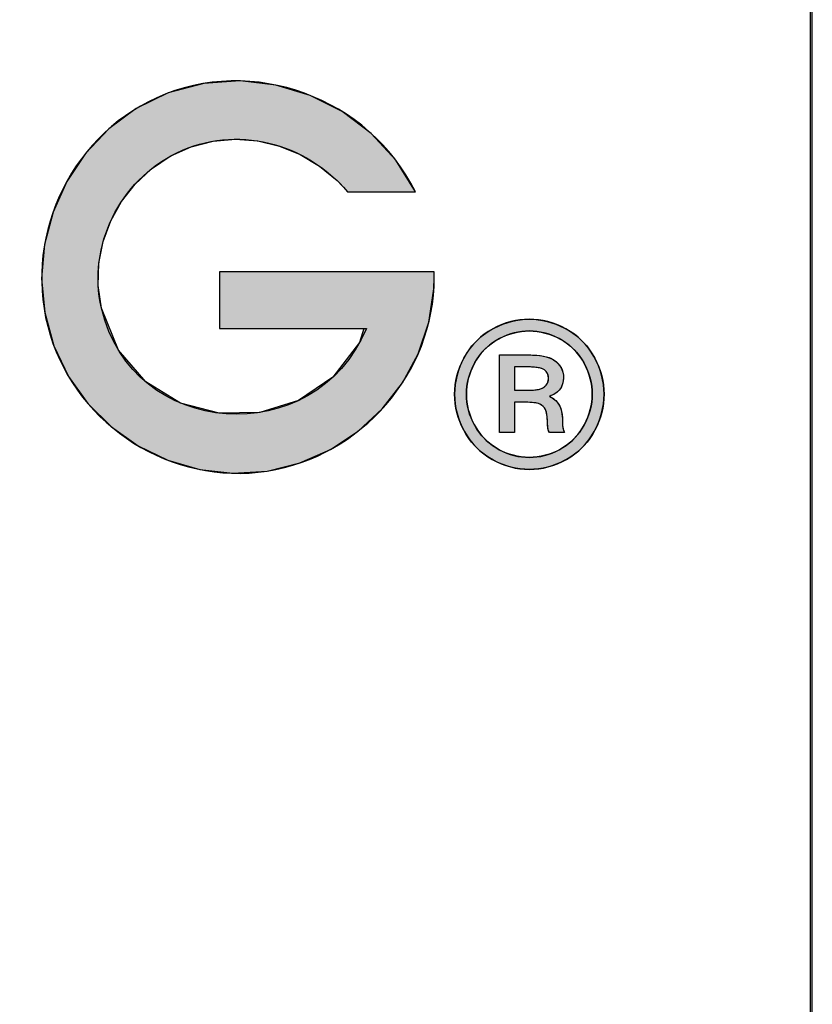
# Model space of a CAD drawing. Header units: inches. Extents: x 0 to 100, y 0 to 75.
# Tile 9 of 14: x 97.42 to 99.94, y 2.83 to 5.95. Entities that reach past the tile are written whole.
import ezdxf
from ezdxf import colors
from ezdxf.entities.mleader import LeaderData, LeaderLine
from ezdxf.math import Vec2, Vec3

# ---------------------------------------------------------------- set-up
doc = ezdxf.new("R2010")
doc.units = ezdxf.units.IN
doc.header["$MEASUREMENT"] = 0
doc.layers.add('Default', color=7, linetype='Continuous')
doc.layers.add('Layer_1', color=7, linetype='Continuous')

# ---------------------------------------------------------------- blocks, each defined once
blk = doc.blocks.new('_DOT')
at = {"color": 0}
blk.add_line((0, 0), (-1, 0), dxfattribs=at)
at = {"color": 0, "const_width": 0.333}
blk.add_lwpolyline([(-0.1665, 0, 1), (0.1665, 0, 1)], format="xyb", close=True, dxfattribs=at)
blk = doc.blocks.new('block_2')
at = {"layer": 'Default', "linetype": 'Continuous'}
blk.add_hatch(color=7, dxfattribs=at).paths.add_polyline_path([(1.056640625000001, 0.1190999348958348), (1.056640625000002, 0.1178501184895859), (1.056640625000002, 0.1145353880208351), (1.056640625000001, 0.1098078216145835), (1.056640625, 0.1043194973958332), (1.056640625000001, 0.0987224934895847), (1.056640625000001, 0.0936688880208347), (1.056640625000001, 0.0898107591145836), (1.056640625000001, 0.0878001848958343), (1.05812743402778, 0.0876532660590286), (1.065147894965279, 0.0876532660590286), (1.076408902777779, 0.0876532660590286), (1.090214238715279, 0.0876532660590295), (1.10486768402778, 0.0876532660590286), (1.118673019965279, 0.0876532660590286), (1.12993402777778, 0.0876532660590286), (1.136954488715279, 0.0876532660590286), (1.134680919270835, 0.0797674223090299), (1.119760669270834, 0.0604260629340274), (1.100666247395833, 0.0474846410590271), (1.079049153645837, 0.0408476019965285), (1.056560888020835, 0.0404193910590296), (1.034852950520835, 0.0461044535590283), (1.015576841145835, 0.0578072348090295), (1.000384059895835, 0.0754321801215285), (0.9909261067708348, 0.0988837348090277), (0.9891624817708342, 0.1114258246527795), (0.9895272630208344, 0.1238606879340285), (0.991890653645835, 0.1359598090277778), (0.9961228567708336, 0.147494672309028), (1.002094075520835, 0.1582367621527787), (1.009674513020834, 0.1679575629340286), (1.018734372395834, 0.1764285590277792), (1.029143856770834, 0.1834212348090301), (1.04088982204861, 0.1887377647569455), (1.05317654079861, 0.1919200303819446), (1.065609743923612, 0.1929747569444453), (1.077964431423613, 0.1920035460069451), (1.090015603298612, 0.1891079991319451), (1.101538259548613, 0.1843897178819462), (1.112307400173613, 0.1779503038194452), (1.122098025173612, 0.1698913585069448), (1.128146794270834, 0.1636691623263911), (1.130561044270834, 0.1636691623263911), (1.135193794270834, 0.1636691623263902), (1.141262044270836, 0.1636691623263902), (1.147982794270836, 0.1636691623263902), (1.154573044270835, 0.1636691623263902), (1.160249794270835, 0.1636691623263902), (1.164230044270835, 0.1636691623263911), (1.165730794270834, 0.1636691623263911), (1.154846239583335, 0.181251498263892), (1.141107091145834, 0.1961930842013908), (1.125038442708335, 0.2082848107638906), (1.107165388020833, 0.21731756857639), (1.088013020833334, 0.223082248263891), (1.068106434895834, 0.2253697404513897), (1.047970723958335, 0.2239709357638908), (1.028130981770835, 0.2186767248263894), (1.010259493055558, 0.2099786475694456), (0.9949627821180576, 0.1986641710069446), (0.9820243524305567, 0.1850080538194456), (0.9716329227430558, 0.1694366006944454), (0.9639772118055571, 0.1523761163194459), (0.9592459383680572, 0.1342529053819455), (0.9576278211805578, 0.115493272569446), (0.9593115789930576, 0.096523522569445), (0.9644251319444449, 0.0779277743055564), (0.9725727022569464, 0.0609363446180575), (0.9833690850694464, 0.0458355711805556), (0.9964454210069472, 0.0328621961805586), (1.011432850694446, 0.0222529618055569), (1.027962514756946, 0.0142446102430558), (1.045665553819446, 0.0090738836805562), (1.064173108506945, 0.0069775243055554), (1.083116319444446, 0.0081922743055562), (1.101434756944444, 0.0127238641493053), (1.118436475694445, 0.0202328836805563), (1.133821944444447, 0.0303944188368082), (1.147291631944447, 0.0428835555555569), (1.158546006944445, 0.0573753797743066), (1.167285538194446, 0.0735449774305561), (1.173210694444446, 0.0910674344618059), (1.176021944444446, 0.1096178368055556), (1.176215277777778, 0.1160304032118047), (1.17621527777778, 0.1162987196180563), (1.17621527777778, 0.1167291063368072), (1.176215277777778, 0.117256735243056), (1.176215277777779, 0.1178167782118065), (1.176215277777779, 0.1183444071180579), (1.176215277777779, 0.1187747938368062), (1.176215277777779, 0.1190431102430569), (1.175656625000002, 0.1190999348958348), (1.168011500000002, 0.1190999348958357), (1.153341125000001, 0.1190999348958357), (1.134125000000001, 0.1190999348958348), (1.112842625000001, 0.1190999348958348), (1.091973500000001, 0.1190999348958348), (1.073997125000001, 0.1190999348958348), (1.061393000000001, 0.1190999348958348)])
at = {"layer": 'Default', "color": 7, "linetype": 'Continuous'}
blk.add_lwpolyline([(1.056640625, 0.1190999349), (1.056640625, 0.1178501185), (1.056640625, 0.114535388), (1.056640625, 0.1098078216), (1.056640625, 0.1043194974), (1.056640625, 0.0987224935), (1.056640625, 0.093668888), (1.056640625, 0.0898107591), (1.056640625, 0.08780018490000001), (1.058127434, 0.08765326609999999), (1.065147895, 0.08765326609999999), (1.0764089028, 0.08765326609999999), (1.0902142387, 0.08765326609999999), (1.104867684, 0.08765326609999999), (1.11867302, 0.08765326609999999), (1.1299340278, 0.08765326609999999), (1.1369544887, 0.08765326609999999), (1.1346809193, 0.0797674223), (1.1197606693, 0.0604260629), (1.1006662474, 0.0474846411), (1.0790491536, 0.040847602), (1.056560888, 0.0404193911), (1.0348529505, 0.0461044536), (1.0155768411, 0.0578072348), (1.0003840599, 0.0754321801), (0.9909261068, 0.0988837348), (0.9891624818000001, 0.1114258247), (0.9895272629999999, 0.1238606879), (0.9918906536, 0.135959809), (0.9961228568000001, 0.1474946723), (1.0020940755, 0.1582367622), (1.009674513, 0.1679575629), (1.0187343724, 0.176428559), (1.0291438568, 0.1834212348), (1.040889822, 0.1887377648), (1.0531765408, 0.1919200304), (1.0656097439, 0.1929747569), (1.0779644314, 0.192003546), (1.0900156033, 0.1891079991), (1.1015382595, 0.1843897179), (1.1123074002, 0.1779503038), (1.1220980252, 0.1698913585), (1.1281467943, 0.1636691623), (1.1305610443, 0.1636691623), (1.1351937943, 0.1636691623), (1.1412620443, 0.1636691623), (1.1479827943, 0.1636691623), (1.1545730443, 0.1636691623), (1.1602497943, 0.1636691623), (1.1642300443, 0.1636691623), (1.1657307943, 0.1636691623), (1.1548462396, 0.1812514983), (1.1411070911, 0.1961930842), (1.1250384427, 0.2082848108), (1.107165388, 0.2173175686), (1.0880130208, 0.2230822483), (1.0681064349, 0.2253697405), (1.047970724, 0.2239709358), (1.0281309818, 0.2186767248), (1.0102594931, 0.2099786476), (0.9949627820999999, 0.198664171), (0.9820243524, 0.1850080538), (0.9716329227, 0.1694366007), (0.9639772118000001, 0.1523761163), (0.9592459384, 0.1342529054), (0.9576278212, 0.1154932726), (0.9593115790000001, 0.0965235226), (0.9644251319, 0.0779277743), (0.9725727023, 0.0609363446), (0.9833690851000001, 0.0458355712), (0.9964454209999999, 0.0328621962), (1.0114328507, 0.0222529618), (1.0279625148, 0.0142446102), (1.0456655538, 0.0090738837), (1.0641731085, 0.0069775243), (1.0831163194, 0.0081922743), (1.1014347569, 0.0127238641), (1.1184364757, 0.0202328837), (1.1338219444, 0.0303944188), (1.1472916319, 0.0428835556), (1.1585460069, 0.05737537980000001), (1.1672855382, 0.0735449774), (1.1732106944, 0.09106743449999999), (1.1760219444, 0.1096178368), (1.1762152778, 0.1160304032), (1.1762152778, 0.1162987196), (1.1762152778, 0.1167291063), (1.1762152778, 0.1172567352), (1.1762152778, 0.1178167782), (1.1762152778, 0.1183444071), (1.1762152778, 0.1187747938), (1.1762152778, 0.1190431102), (1.175656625, 0.1190999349), (1.1680115, 0.1190999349), (1.153341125, 0.1190999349), (1.134125, 0.1190999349), (1.112842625, 0.1190999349), (1.0919735, 0.1190999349), (1.073997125, 0.1190999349), (1.061393, 0.1190999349), (1.056640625, 0.1190999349)], close=True, dxfattribs=at)
for points, knots in [([(1.165730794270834, 0.1636691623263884), (1.139946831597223, 0.215983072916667), (1.075046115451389, 0.240152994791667), (1.021674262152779, 0.2160101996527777), (0.9721815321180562, 0.1936170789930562), (0.9463433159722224, 0.1358981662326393), (0.9623616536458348, 0.0839708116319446), (0.9781222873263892, 0.0328708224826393), (1.030232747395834, 0), (1.083116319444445, 0.0081922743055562), (1.135552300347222, 0.0163438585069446), (1.176215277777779, 0.0627170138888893), (1.176215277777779, 0.1159735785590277)], [0, 0, 0, 0, 0.25, 0.25, 0.25, 0.5, 0.5, 0.5, 0.75, 0.75, 0.75, 1, 1, 1, 1]), ([(1.138441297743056, 0.0876532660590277), (1.109971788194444, 0.0189208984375), (1.007703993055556, 0.025736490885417), (0.990926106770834, 0.0988837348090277), (0.982950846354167, 0.1336602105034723), (1.001112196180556, 0.1698404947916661), (1.032891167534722, 0.1853841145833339), (1.065782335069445, 0.2014634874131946), (1.104709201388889, 0.190958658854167), (1.127970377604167, 0.1636691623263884)], [0, 0, 0, 0, 0.3333333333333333, 0.3333333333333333, 0.3333333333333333, 0.6666666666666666, 0.6666666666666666, 0.6666666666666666, 1, 1, 1, 1])]:
    blk.add_open_spline(points, degree=3, knots=knots, dxfattribs=at)
for points in [[(1.127970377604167, 0.1636691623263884), (1.127970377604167, 0.1636691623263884), (1.165730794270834, 0.1636691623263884), (1.165730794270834, 0.1636691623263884)], [(1.056640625, 0.119099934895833), (1.056640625, 0.119099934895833), (1.056640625, 0.0876532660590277), (1.056640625, 0.0876532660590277)], [(1.176215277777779, 0.119099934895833), (1.176215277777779, 0.119099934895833), (1.056640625, 0.119099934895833), (1.056640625, 0.119099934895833)], [(1.176215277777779, 0.1159735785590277), (1.176215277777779, 0.1159735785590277), (1.176215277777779, 0.119099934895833), (1.176215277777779, 0.119099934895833)], [(1.056640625, 0.0876532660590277), (1.056640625, 0.0876532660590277), (1.138441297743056, 0.0876532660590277), (1.138441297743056, 0.0876532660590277)]]:
    blk.add_open_spline(points, degree=3, dxfattribs=at)
blk = doc.blocks.new('block_5')
at = {"layer": 'Layer_1', "linetype": 'Continuous'}
h = blk.add_hatch(color=7, dxfattribs=at)
h.paths.add_polyline_path([(0.0415445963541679, 0.0836181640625), (0.0390655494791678, 0.0835405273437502), (0.0365985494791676, 0.0833076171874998), (0.0341427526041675, 0.0829194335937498), (0.031697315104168, 0.0823759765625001), (0.0292613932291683, 0.0816772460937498), (0.0268341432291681, 0.080823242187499), (0.0244147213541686, 0.0798139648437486), (0.0220022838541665, 0.0786494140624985), (0.0196351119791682, 0.0773327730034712), (0.0173912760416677, 0.0758804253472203), (0.0152711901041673, 0.0742942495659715), (0.013275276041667, 0.0725741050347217), (0.0114039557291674, 0.0707198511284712), (0.0096576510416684, 0.0687313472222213), (0.008036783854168, 0.0666084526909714), (0.0065417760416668, 0.0643510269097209), (0.0051750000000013, 0.0619643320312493), (0.003962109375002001, 0.0595281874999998), (0.0029109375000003, 0.0570688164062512), (0.0020214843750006, 0.0545859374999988), (0.0012937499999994, 0.0520792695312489), (0.0007277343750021, 0.0495485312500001), (0.0003234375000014, 0.0469934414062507), (8.0859375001e-05, 0.0444137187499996), (9e-16, 0.04180908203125), (7.91250000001e-05, 0.0392332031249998), (0.0003165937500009, 0.0366813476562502), (0.0007125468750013, 0.0341535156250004), (0.0012671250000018, 0.0316497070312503), (0.0019804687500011, 0.0291699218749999), (0.0028527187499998, 0.0267141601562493), (0.0038840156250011, 0.0242824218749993), (0.0050745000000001, 0.0218747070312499), (0.0064112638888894, 0.0195136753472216), (0.0078761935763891, 0.0172730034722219), (0.0094704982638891, 0.015158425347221), (0.0111937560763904, 0.0131700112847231), (0.0130455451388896, 0.0113078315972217), (0.0150254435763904, 0.0095719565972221), (0.0171330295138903, 0.0079624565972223), (0.0193678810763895, 0.0064794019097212), (0.0217254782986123, 0.0051247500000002), (0.0241327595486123, 0.0039230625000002), (0.0265636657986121, 0.002881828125), (0.0290183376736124, 0.0020009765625), (0.0314969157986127, 0.0012804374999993), (0.0339995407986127, 0.000720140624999), (0.0365263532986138, 0.0003200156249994), (0.039077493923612, 7.99921874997e-05), (0.0416531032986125, 0), (0.0442011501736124, 7.99921874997e-05), (0.0467281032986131, 0.0003200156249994), (0.04923396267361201, 0.000720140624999), (0.0517187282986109, 0.0012804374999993), (0.0541824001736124, 0.0020009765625), (0.0566249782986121, 0.002881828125), (0.0590464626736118, 0.0039230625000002), (0.0614468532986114, 0.0051247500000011), (0.0638057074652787, 0.0064794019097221), (0.06604437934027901, 0.0079624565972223), (0.0681553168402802, 0.0095719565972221), (0.0701385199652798, 0.0113078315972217), (0.0719939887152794, 0.0131700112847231), (0.0737217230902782, 0.0151584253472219), (0.07532172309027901, 0.0172730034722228), (0.0767939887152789, 0.0195136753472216), (0.0781336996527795, 0.0218747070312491), (0.0793171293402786, 0.0242824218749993), (0.0803441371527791, 0.0267141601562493), (0.0812143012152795, 0.0291699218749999), (0.0819271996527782, 0.0316497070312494), (0.0824824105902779, 0.0341535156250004), (0.0828795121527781, 0.0366813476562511), (0.0831180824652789, 0.0392332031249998), (0.0831976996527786, 0.04180908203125), (0.0831163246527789, 0.0444137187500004), (0.0828724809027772, 0.0469934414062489), (0.0824665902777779, 0.0495485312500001), (0.08189907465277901, 0.0520792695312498), (0.0811703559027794, 0.0545859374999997), (0.080280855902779, 0.0570688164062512), (0.0792309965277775, 0.0595281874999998), (0.0780211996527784, 0.0619643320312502), (0.0766589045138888, 0.0643510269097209), (0.07516720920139, 0.0666084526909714), (0.0735480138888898, 0.0687313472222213), (0.0718014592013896, 0.0707198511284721), (0.06992768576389, 0.0725741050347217), (0.0679268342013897, 0.0742942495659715), (0.0657990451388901, 0.0758804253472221), (0.0635444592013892, 0.0773327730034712), (0.061171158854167, 0.0786494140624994), (0.0587629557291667, 0.0798139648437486), (0.0563418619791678, 0.080823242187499), (0.0539078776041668, 0.0816772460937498), (0.0514610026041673, 0.0823759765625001), (0.0490012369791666, 0.0829194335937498), (0.0465285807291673, 0.0833076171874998), (0.0440430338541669, 0.0835405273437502)])
h.paths.add_polyline_path([(0.0415445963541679, 0.0770602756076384), (0.0394415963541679, 0.0769943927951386), (0.0373510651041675, 0.0767968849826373), (0.0352725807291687, 0.0764679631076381), (0.0332057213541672, 0.0760078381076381), (0.0311500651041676, 0.0754167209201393), (0.0291051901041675, 0.0746948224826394), (0.0270706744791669, 0.0738423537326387), (0.0250460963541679, 0.0728595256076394), (0.0230556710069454, 0.07174705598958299), (0.0211671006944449, 0.0705188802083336), (0.019384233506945, 0.0691775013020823), (0.0177072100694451, 0.0677228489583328), (0.016136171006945, 0.0661548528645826), (0.0146712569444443, 0.0644734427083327), (0.0133126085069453, 0.0626785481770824), (0.0120603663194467, 0.060770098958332), (0.0109131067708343, 0.0587533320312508), (0.0098896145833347, 0.0566972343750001), (0.009003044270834, 0.0546231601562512), (0.0082532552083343, 0.0525312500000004), (0.0076401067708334, 0.0504216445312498), (0.0071634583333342, 0.0482944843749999), (0.0068231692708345, 0.0461499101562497), (0.0066190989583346, 0.0439880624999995), (0.0065511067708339, 0.04180908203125), (0.0066184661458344, 0.0396569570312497), (0.0068204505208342, 0.0375219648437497), (0.0071569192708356, 0.0354042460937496), (0.0076277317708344, 0.033303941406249), (0.0082327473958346, 0.0312211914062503), (0.0089718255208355, 0.0291561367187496), (0.0098448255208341, 0.0271089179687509), (0.0108516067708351, 0.0250796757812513), (0.0119887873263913, 0.0230869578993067), (0.0132336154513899, 0.0211966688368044), (0.0145829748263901, 0.0194144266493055), (0.0160370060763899, 0.0177400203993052), (0.0175958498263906, 0.0161732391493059), (0.0192596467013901, 0.0147138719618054), (0.0210285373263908, 0.013361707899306), (0.0229026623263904, 0.0121165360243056), (0.0248789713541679, 0.0109796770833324), (0.0268965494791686, 0.0099709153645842), (0.0289328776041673, 0.0090964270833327), (0.0309879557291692, 0.0083562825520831), (0.0330617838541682, 0.0077505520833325), (0.0351543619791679, 0.0072793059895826), (0.0372656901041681, 0.0069426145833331), (0.0393957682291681, 0.006740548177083), (0.0415445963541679, 0.006673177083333), (0.0437161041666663, 0.006740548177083), (0.0458654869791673, 0.0069426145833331), (0.0479928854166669, 0.0072793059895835), (0.0500984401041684, 0.0077505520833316), (0.0521822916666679, 0.0083562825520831), (0.0542445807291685, 0.0090964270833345), (0.0562854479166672, 0.0099709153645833), (0.0583050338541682, 0.0109796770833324), (0.0602817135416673, 0.0121165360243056), (0.0621569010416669, 0.013361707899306), (0.0639273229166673, 0.0147138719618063), (0.0655926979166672, 0.0161732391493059), (0.0671527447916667, 0.0177400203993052), (0.0686071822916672, 0.0194144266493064), (0.0699557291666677, 0.0211966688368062), (0.0711981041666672, 0.0230869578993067), (0.0723340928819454, 0.0250796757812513), (0.0733448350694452, 0.0271089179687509), (0.0742208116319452, 0.0291561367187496), (0.0749620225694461, 0.0312211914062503), (0.0755684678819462, 0.0333039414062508), (0.0760401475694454, 0.0354042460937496), (0.0763770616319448, 0.0375219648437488), (0.0765792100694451, 0.0396569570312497), (0.0766465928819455, 0.04180908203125), (0.0765780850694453, 0.0439880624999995), (0.0763727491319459, 0.0461499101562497), (0.0760308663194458, 0.0482944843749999), (0.0755527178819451, 0.0504216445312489), (0.0749385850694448, 0.0525312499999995), (0.0741887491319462, 0.0546231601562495), (0.0733034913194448, 0.0566972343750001), (0.0722830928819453, 0.0587533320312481), (0.0711343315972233, 0.0607700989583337), (0.0698784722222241, 0.0626785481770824), (0.0685171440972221, 0.0644734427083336), (0.0670503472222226, 0.0661548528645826), (0.0654780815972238, 0.0677228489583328), (0.0638003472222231, 0.0691775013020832), (0.062017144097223, 0.0705188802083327), (0.0601284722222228, 0.0717470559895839), (0.0581378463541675, 0.0728595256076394), (0.0561104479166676, 0.0738423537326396), (0.0540699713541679, 0.0746948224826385), (0.0520162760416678, 0.0754167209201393), (0.0499492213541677, 0.0760078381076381), (0.0478686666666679, 0.0764679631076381), (0.0457744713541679, 0.07679688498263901), (0.0436664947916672, 0.0769943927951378)])
h = blk.add_hatch(color=7, dxfattribs=at)
h.paths.add_polyline_path([(0.0249972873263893, 0.0637139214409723), (0.0249972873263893, 0.06001476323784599), (0.0249972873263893, 0.0509350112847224), (0.0249972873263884, 0.0395012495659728), (0.0249972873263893, 0.028740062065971), (0.0249972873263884, 0.0216780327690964), (0.0251506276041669, 0.020467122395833), (0.0264116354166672, 0.020467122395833), (0.0284598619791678, 0.020467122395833), (0.030704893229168, 0.020467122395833), (0.0325563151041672, 0.0204671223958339), (0.0334237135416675, 0.020467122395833), (0.0334337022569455, 0.0216265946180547), (0.0334337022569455, 0.0249995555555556), (0.0334337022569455, 0.029423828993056), (0.0334337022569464, 0.033716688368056), (0.0334337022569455, 0.0366954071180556), (0.0334934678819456, 0.0373670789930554), (0.0342704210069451, 0.0373670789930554), (0.0356300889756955, 0.0373670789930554), (0.0371690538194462, 0.0373670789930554), (0.0384838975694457, 0.0373670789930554), (0.039171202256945, 0.0373670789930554), (0.0407800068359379, 0.0373475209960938), (0.0426079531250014, 0.0372647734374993), (0.0442047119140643, 0.0371170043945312), (0.0455707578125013, 0.0369039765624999), (0.0467065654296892, 0.0366254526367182), (0.0476064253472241, 0.0362812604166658), (0.0483441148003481, 0.0358729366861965), (0.0489985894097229, 0.0354010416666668), (0.0495707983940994, 0.0348653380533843), (0.050061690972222, 0.0342655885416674), (0.0504722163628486, 0.033601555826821), (0.0508097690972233, 0.0328301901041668), (0.0510962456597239, 0.0318218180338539), (0.0513342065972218, 0.030568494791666), (0.0515246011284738, 0.0290711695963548), (0.0516683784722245, 0.0273307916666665), (0.0517582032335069, 0.0254560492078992), (0.0517969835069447, 0.0243768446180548), (0.0518995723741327, 0.0233712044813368), (0.0520664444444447, 0.0224388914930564), (0.0522980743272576, 0.0215796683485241), (0.0525949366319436, 0.0207932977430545), (0.052984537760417, 0.020467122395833), (0.054364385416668, 0.020467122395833), (0.056467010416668, 0.020467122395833), (0.0587010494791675, 0.020467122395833), (0.0604751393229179, 0.020467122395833), (0.0611979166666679, 0.020467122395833), (0.0609707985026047, 0.0210109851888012), (0.0607731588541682, 0.0215221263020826), (0.0606054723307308, 0.0220007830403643), (0.0604682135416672, 0.0224471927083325), (0.060361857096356, 0.0228615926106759), (0.0602790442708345, 0.0232562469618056), (0.0602081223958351, 0.0237338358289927), (0.0601542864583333, 0.0243168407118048), (0.0601165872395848, 0.0250043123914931), (0.0600940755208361, 0.0257953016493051), (0.0600858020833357, 0.0266888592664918), (0.0600075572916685, 0.0286453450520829), (0.0598117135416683, 0.0305533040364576), (0.0595034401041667, 0.032276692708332), (0.0590846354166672, 0.0338155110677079), (0.0585571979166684, 0.0351697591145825), (0.0579201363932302, 0.0363439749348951), (0.0571666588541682, 0.0373970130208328), (0.0563004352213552, 0.0383465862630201), (0.0553219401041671, 0.0391922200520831), (0.0542316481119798, 0.0399334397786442), (0.053030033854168, 0.0405697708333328), (0.0538598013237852, 0.0411244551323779), (0.0551591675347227, 0.0417419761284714), (0.0563134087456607, 0.0424355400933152), (0.057323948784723, 0.0432049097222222), (0.0581922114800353, 0.0440498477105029), (0.0589167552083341, 0.0449699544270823), (0.0595013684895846, 0.0459606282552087), (0.0599632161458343, 0.0470198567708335), (0.0603032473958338, 0.0481476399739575), (0.0605224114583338, 0.0493439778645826), (0.0606216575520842, 0.0506088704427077), (0.0605485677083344, 0.0525261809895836), (0.0601302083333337, 0.0546037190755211), (0.0593532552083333, 0.0565090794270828), (0.0582177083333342, 0.0582417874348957), (0.0567235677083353, 0.0598013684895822), (0.0549228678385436, 0.0611478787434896), (0.0531754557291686, 0.0620047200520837), (0.051061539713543, 0.0626878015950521), (0.0485811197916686, 0.0631973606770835), (0.0457341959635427, 0.063533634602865), (0.0425207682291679, 0.0636968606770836), (0.0405275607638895, 0.0637139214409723), (0.0379184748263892, 0.0637139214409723), (0.0339427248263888, 0.0637139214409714), (0.0297184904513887, 0.0637139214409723), (0.0263639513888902, 0.0637139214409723)])
h.paths.add_polyline_path([(0.0334337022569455, 0.0440334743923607), (0.0335348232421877, 0.0440334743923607), (0.0338183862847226, 0.0440334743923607), (0.0342546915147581, 0.0440334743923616), (0.0348140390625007, 0.0440334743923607), (0.0354667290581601, 0.0440334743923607), (0.0361830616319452, 0.0440334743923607), (0.0369333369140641, 0.0440334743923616), (0.0376878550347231, 0.0440334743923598), (0.0384169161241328, 0.0440334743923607), (0.0390908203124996, 0.0440334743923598), (0.03967986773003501, 0.0440334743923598), (0.0401543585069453, 0.0440334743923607), (0.0404845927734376, 0.0440334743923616), (0.0406408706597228, 0.0440334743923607), (0.0413142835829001, 0.04403810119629), (0.0422094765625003, 0.0440601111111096), (0.0430630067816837, 0.0441002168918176), (0.0438747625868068, 0.0441583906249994), (0.0446446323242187, 0.0442346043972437), (0.0453725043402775, 0.0443288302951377), (0.0460582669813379, 0.044441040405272), (0.0467018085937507, 0.0445712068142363), (0.0473030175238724, 0.0447193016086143), (0.0478617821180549, 0.0448852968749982), (0.0483779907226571, 0.0450691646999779), (0.0488515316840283, 0.0452708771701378), (0.0492822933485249, 0.0454904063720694), (0.0496701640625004, 0.0457277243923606), (0.0500156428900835, 0.0459822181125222), (0.0503330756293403, 0.0462491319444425), (0.0506272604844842, 0.0465274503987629), (0.0508981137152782, 0.0468172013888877), (0.0511455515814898, 0.0471184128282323), (0.05136949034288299, 0.0474311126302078), (0.0515698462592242, 0.0477553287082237), (0.0517465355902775, 0.0480910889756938), (0.0518994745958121, 0.0484384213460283), (0.05202857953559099, 0.0487973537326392), (0.0521337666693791, 0.0491679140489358), (0.0522149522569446, 0.049550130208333), (0.0522720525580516, 0.0499440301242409), (0.0523049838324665, 0.0503496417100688), (0.0523136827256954, 0.0507665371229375), (0.0522993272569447, 0.0511783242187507), (0.0522626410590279, 0.0515771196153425), (0.0522036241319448, 0.0519628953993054), (0.0521222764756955, 0.0523356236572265), (0.05201859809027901, 0.0526952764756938), (0.0518925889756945, 0.0530418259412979), (0.0517442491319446, 0.053375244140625), (0.0515735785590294, 0.0536955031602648), (0.0513805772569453, 0.0540025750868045), (0.051165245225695, 0.0542964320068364), (0.0509275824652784, 0.0545770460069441), (0.0506675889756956, 0.0548443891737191), (0.0503852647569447, 0.0550984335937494), (0.0500806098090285, 0.0553391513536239), (0.049743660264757, 0.0555677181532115), (0.0493575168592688, 0.0557800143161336), (0.0489218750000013, 0.0559756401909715), (0.0484367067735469, 0.0561546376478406), (0.0479019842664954, 0.0563170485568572), (0.0473176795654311, 0.0564629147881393), (0.0466837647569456, 0.0565922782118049), (0.0460002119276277, 0.0567051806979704), (0.0452669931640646, 0.0568016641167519), (0.0444840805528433, 0.0568817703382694), (0.0436514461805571, 0.0569455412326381), (0.0427690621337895, 0.0569930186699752), (0.0418369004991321, 0.0570242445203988), (0.0408549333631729, 0.0570392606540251), (0.0403862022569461, 0.0570407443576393), (0.0401838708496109, 0.0570407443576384), (0.0398213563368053, 0.0570407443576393), (0.0393274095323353, 0.0570407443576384), (0.0387307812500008, 0.0570407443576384), (0.0380602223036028, 0.0570407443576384), (0.0373444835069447, 0.0570407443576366), (0.0366123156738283, 0.0570407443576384), (0.03589246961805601, 0.0570407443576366), (0.0352136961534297, 0.0570407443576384), (0.0346047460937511, 0.0570407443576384), (0.0340943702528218, 0.0570407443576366), (0.0337113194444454, 0.0570407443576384), (0.0334843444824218, 0.0570407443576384), (0.0334337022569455, 0.0570253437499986), (0.0334337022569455, 0.0567436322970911), (0.0334337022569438, 0.0561483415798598), (0.0334337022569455, 0.05529300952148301), (0.0334337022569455, 0.054231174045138), (0.0334337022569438, 0.0530163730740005), (0.0334337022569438, 0.0517021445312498), (0.0334337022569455, 0.0503420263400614), (0.0334337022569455, 0.04898955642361), (0.0334337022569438, 0.0476982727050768), (0.0334337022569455, 0.0465217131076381), (0.0334337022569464, 0.0455134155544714), (0.0334337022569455, 0.0447269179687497), (0.0334337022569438, 0.044215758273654)])
at = {"layer": 'Layer_1', "color": 7, "linetype": 'Continuous'}
for points in [[(0.0415445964, 0.0836181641), (0.04404303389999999, 0.0835405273), (0.0465285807, 0.0833076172), (0.049001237, 0.08291943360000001), (0.0514610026, 0.0823759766), (0.0539078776, 0.0816772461), (0.056341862, 0.08082324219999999), (0.0587629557, 0.0798139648), (0.06117115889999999, 0.0786494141), (0.0635444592, 0.077332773), (0.0657990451, 0.0758804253), (0.0679268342, 0.0742942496), (0.0699276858, 0.072574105), (0.0718014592, 0.07071985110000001), (0.0735480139, 0.0687313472), (0.0751672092, 0.0666084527), (0.0766589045, 0.06435102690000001), (0.0780211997, 0.061964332), (0.0792309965, 0.0595281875), (0.0802808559, 0.0570688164), (0.0811703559, 0.0545859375), (0.08189907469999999, 0.0520792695), (0.0824665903, 0.0495485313), (0.0828724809, 0.0469934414), (0.0831163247, 0.0444137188), (0.0831976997, 0.041809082), (0.0831180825, 0.0392332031), (0.08287951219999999, 0.0366813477), (0.0824824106, 0.0341535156), (0.0819271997, 0.031649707), (0.0812143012, 0.0291699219), (0.0803441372, 0.0267141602), (0.0793171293, 0.0242824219), (0.0781336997, 0.021874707), (0.0767939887, 0.0195136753), (0.0753217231, 0.0172730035), (0.0737217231, 0.0151584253), (0.0719939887, 0.0131700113), (0.07013852, 0.0113078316), (0.06815531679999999, 0.0095719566), (0.0660443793, 0.0079624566), (0.0638057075, 0.006479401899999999), (0.0614468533, 0.00512475), (0.0590464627, 0.0039230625), (0.0566249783, 0.0028818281), (0.05418240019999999, 0.0020009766), (0.0517187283, 0.0012804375), (0.04923396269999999, 0.0007201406), (0.0467281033, 0.0003200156), (0.0442011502, 7.99922e-05), (0.0416531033, 0), (0.0390774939, 7.99922e-05), (0.0365263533, 0.0003200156), (0.0339995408, 0.0007201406), (0.0314969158, 0.0012804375), (0.0290183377, 0.0020009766), (0.0265636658, 0.0028818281), (0.0241327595, 0.0039230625), (0.0217254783, 0.00512475), (0.0193678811, 0.006479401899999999), (0.0171330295, 0.0079624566), (0.0150254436, 0.0095719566), (0.0130455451, 0.0113078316), (0.0111937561, 0.0131700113), (0.0094704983, 0.0151584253), (0.0078761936, 0.0172730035), (0.0064112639, 0.0195136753), (0.0050745, 0.021874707), (0.0038840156, 0.0242824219), (0.0028527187, 0.0267141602), (0.0019804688, 0.0291699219), (0.001267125, 0.031649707), (0.0007125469, 0.0341535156), (0.0003165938, 0.0366813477), (7.9125e-05, 0.0392332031), (0, 0.041809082), (8.08594e-05, 0.0444137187), (0.0003234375, 0.0469934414), (0.0007277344, 0.0495485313), (0.00129375, 0.0520792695), (0.0020214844, 0.0545859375), (0.0029109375, 0.0570688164), (0.0039621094, 0.0595281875), (0.005175, 0.061964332), (0.006541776, 0.06435102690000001), (0.0080367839, 0.0666084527), (0.009657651, 0.0687313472), (0.0114039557, 0.07071985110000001), (0.013275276, 0.072574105), (0.0152711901, 0.0742942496), (0.017391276, 0.0758804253), (0.019635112, 0.077332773), (0.0220022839, 0.0786494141), (0.0244147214, 0.0798139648), (0.0268341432, 0.08082324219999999), (0.0292613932, 0.0816772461), (0.0316973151, 0.0823759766), (0.0341427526, 0.08291943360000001), (0.0365985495, 0.0833076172), (0.0390655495, 0.0835405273), (0.0415445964, 0.0836181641)], [(0.0415445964, 0.07706027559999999), (0.0394415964, 0.0769943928), (0.0373510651, 0.076796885), (0.0352725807, 0.0764679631), (0.0332057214, 0.0760078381), (0.0311500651, 0.0754167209), (0.0291051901, 0.0746948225), (0.0270706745, 0.0738423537), (0.0250460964, 0.0728595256), (0.023055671, 0.07174705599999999), (0.0211671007, 0.0705188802), (0.0193842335, 0.0691775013), (0.0177072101, 0.067722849), (0.016136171, 0.0661548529), (0.0146712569, 0.0644734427), (0.0133126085, 0.0626785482), (0.0120603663, 0.060770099), (0.0109131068, 0.05875333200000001), (0.009889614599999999, 0.0566972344), (0.0090030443, 0.05462316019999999), (0.0082532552, 0.05253125), (0.0076401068, 0.0504216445), (0.0071634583, 0.0482944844), (0.0068231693, 0.0461499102), (0.006619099, 0.0439880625), (0.0065511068, 0.041809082), (0.0066184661, 0.039656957), (0.0068204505, 0.0375219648), (0.007156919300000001, 0.0354042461), (0.007627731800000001, 0.0333039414), (0.0082327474, 0.0312211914), (0.0089718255, 0.0291561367), (0.009844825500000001, 0.027108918), (0.0108516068, 0.0250796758), (0.0119887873, 0.0230869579), (0.0132336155, 0.0211966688), (0.0145829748, 0.0194144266), (0.0160370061, 0.0177400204), (0.0175958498, 0.0161732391), (0.0192596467, 0.014713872), (0.0210285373, 0.0133617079), (0.0229026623, 0.012116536), (0.0248789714, 0.0109796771), (0.0268965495, 0.0099709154), (0.0289328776, 0.0090964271), (0.0309879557, 0.0083562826), (0.0330617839, 0.0077505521), (0.035154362, 0.007279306), (0.0372656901, 0.0069426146), (0.0393957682, 0.0067405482), (0.0415445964, 0.006673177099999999), (0.0437161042, 0.0067405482), (0.045865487, 0.0069426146), (0.0479928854, 0.007279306), (0.0500984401, 0.0077505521), (0.0521822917, 0.0083562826), (0.0542445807, 0.0090964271), (0.0562854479, 0.0099709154), (0.0583050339, 0.0109796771), (0.06028171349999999, 0.012116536), (0.06215690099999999, 0.0133617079), (0.0639273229, 0.014713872), (0.0655926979, 0.0161732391), (0.06715274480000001, 0.0177400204), (0.0686071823, 0.0194144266), (0.0699557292, 0.0211966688), (0.0711981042, 0.0230869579), (0.0723340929, 0.0250796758), (0.07334483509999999, 0.027108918), (0.0742208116, 0.0291561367), (0.0749620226, 0.0312211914), (0.0755684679, 0.0333039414), (0.0760401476, 0.0354042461), (0.0763770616, 0.0375219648), (0.0765792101, 0.039656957), (0.0766465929, 0.041809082), (0.0765780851, 0.0439880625), (0.0763727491, 0.0461499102), (0.0760308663, 0.0482944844), (0.0755527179, 0.0504216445), (0.0749385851, 0.05253125), (0.0741887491, 0.05462316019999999), (0.0733034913, 0.0566972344), (0.0722830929, 0.05875333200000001), (0.0711343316, 0.060770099), (0.0698784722, 0.0626785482), (0.0685171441, 0.0644734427), (0.0670503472, 0.0661548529), (0.0654780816, 0.067722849), (0.0638003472, 0.0691775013), (0.0620171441, 0.0705188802), (0.0601284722, 0.07174705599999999), (0.0581378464, 0.0728595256), (0.0561104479, 0.0738423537), (0.0540699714, 0.0746948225), (0.05201627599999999, 0.0754167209), (0.04994922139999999, 0.0760078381), (0.0478686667, 0.0764679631), (0.0457744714, 0.076796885), (0.0436664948, 0.0769943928), (0.0415445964, 0.07706027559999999)], [(0.0249972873, 0.0637139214), (0.0263639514, 0.0637139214), (0.0297184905, 0.0637139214), (0.0339427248, 0.0637139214), (0.0379184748, 0.0637139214), (0.0405275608, 0.0637139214), (0.0425207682, 0.0636968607), (0.045734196, 0.0635336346), (0.0485811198, 0.0631973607), (0.0510615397, 0.0626878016), (0.05317545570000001, 0.0620047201), (0.0549228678, 0.0611478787), (0.0567235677, 0.05980136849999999), (0.0582177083, 0.0582417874), (0.0593532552, 0.0565090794), (0.0601302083, 0.0546037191), (0.06054856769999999, 0.052526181), (0.0606216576, 0.0506088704), (0.0605224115, 0.0493439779), (0.0603032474, 0.04814764), (0.0599632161, 0.0470198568), (0.0595013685, 0.0459606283), (0.0589167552, 0.0449699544), (0.0581922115, 0.0440498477), (0.0573239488, 0.0432049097), (0.0563134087, 0.0424355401), (0.0551591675, 0.0417419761), (0.0538598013, 0.0411244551), (0.0530300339, 0.0405697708), (0.05423164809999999, 0.0399334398), (0.05532194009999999, 0.0391922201), (0.0563004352, 0.0383465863), (0.05716665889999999, 0.037397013), (0.0579201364, 0.0363439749), (0.0585571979, 0.0351697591), (0.0590846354, 0.0338155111), (0.0595034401, 0.0322766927), (0.0598117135, 0.030553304), (0.06000755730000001, 0.0286453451), (0.0600858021, 0.0266888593), (0.0600940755, 0.0257953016), (0.06011658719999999, 0.0250043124), (0.0601542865, 0.0243168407), (0.0602081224, 0.0237338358), (0.06027904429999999, 0.023256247), (0.0603618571, 0.0228615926), (0.0604682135, 0.0224471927), (0.0606054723, 0.022000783), (0.0607731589, 0.0215221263), (0.0609707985, 0.0210109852), (0.0611979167, 0.0204671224), (0.06047513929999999, 0.0204671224), (0.0587010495, 0.0204671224), (0.0564670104, 0.0204671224), (0.0543643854, 0.0204671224), (0.0529845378, 0.0204671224), (0.0525949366, 0.0207932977), (0.0522980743, 0.0215796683), (0.0520664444, 0.0224388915), (0.0518995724, 0.0233712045), (0.0517969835, 0.0243768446), (0.05175820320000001, 0.0254560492), (0.05166837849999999, 0.0273307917), (0.0515246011, 0.0290711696), (0.0513342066, 0.0305684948), (0.0510962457, 0.03182181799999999), (0.0508097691, 0.0328301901), (0.0504722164, 0.0336015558), (0.050061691, 0.0342655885), (0.0495707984, 0.0348653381), (0.04899858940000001, 0.0354010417), (0.0483441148, 0.0358729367), (0.0476064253, 0.0362812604), (0.0467065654, 0.0366254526), (0.0455707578, 0.0369039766), (0.04420471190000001, 0.0371170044), (0.0426079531, 0.0372647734), (0.0407800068, 0.037347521), (0.0391712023, 0.037367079), (0.0384838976, 0.037367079), (0.0371690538, 0.037367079), (0.035630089, 0.037367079), (0.034270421, 0.037367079), (0.0334934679, 0.037367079), (0.0334337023, 0.0366954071), (0.0334337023, 0.0337166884), (0.0334337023, 0.029423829), (0.0334337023, 0.0249995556), (0.0334337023, 0.0216265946), (0.0334237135, 0.0204671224), (0.0325563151, 0.0204671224), (0.0307048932, 0.0204671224), (0.028459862, 0.0204671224), (0.0264116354, 0.0204671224), (0.0251506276, 0.0204671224), (0.0249972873, 0.0216780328), (0.0249972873, 0.0287400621), (0.0249972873, 0.0395012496), (0.0249972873, 0.0509350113), (0.0249972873, 0.0600147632), (0.0249972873, 0.0637139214)], [(0.0334337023, 0.0440334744), (0.0335348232, 0.0440334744), (0.0338183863, 0.0440334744), (0.0342546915, 0.0440334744), (0.0348140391, 0.0440334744), (0.0354667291, 0.0440334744), (0.0361830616, 0.0440334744), (0.0369333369, 0.0440334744), (0.037687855, 0.0440334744), (0.0384169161, 0.0440334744), (0.0390908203, 0.0440334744), (0.0396798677, 0.0440334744), (0.0401543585, 0.0440334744), (0.0404845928, 0.0440334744), (0.0406408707, 0.0440334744), (0.0413142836, 0.0440381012), (0.0422094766, 0.0440601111), (0.0430630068, 0.0441002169), (0.0438747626, 0.04415839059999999), (0.04464463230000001, 0.0442346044), (0.0453725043, 0.0443288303), (0.046058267, 0.0444410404), (0.04670180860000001, 0.0445712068), (0.0473030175, 0.0447193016), (0.0478617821, 0.0448852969), (0.04837799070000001, 0.0450691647), (0.0488515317, 0.0452708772), (0.0492822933, 0.0454904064), (0.0496701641, 0.0457277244), (0.0500156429, 0.04598221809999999), (0.0503330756, 0.0462491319), (0.0506272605, 0.0465274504), (0.0508981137, 0.04681720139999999), (0.0511455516, 0.0471184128), (0.0513694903, 0.0474311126), (0.0515698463, 0.0477553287), (0.0517465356, 0.048091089), (0.0518994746, 0.0484384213), (0.05202857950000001, 0.0487973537), (0.0521337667, 0.04916791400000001), (0.05221495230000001, 0.04955013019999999), (0.0522720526, 0.04994403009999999), (0.0523049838, 0.0503496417), (0.0523136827, 0.0507665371), (0.0522993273, 0.0511783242), (0.0522626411, 0.0515771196), (0.0522036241, 0.0519628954), (0.0521222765, 0.0523356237), (0.05201859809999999, 0.05269527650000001), (0.051892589, 0.0530418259), (0.0517442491, 0.0533752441), (0.0515735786, 0.0536955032), (0.05138057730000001, 0.0540025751), (0.05116524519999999, 0.054296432), (0.0509275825, 0.054577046), (0.05066758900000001, 0.0548443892), (0.0503852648, 0.0550984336), (0.0500806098, 0.05533915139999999), (0.04974366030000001, 0.0555677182), (0.0493575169, 0.0557800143), (0.048921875, 0.0559756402), (0.0484367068, 0.05615463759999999), (0.0479019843, 0.0563170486), (0.0473176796, 0.05646291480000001), (0.04668376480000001, 0.05659227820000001), (0.0460002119, 0.0567051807), (0.0452669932, 0.0568016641), (0.0444840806, 0.0568817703), (0.0436514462, 0.0569455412), (0.0427690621, 0.0569930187), (0.0418369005, 0.0570242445), (0.0408549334, 0.0570392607), (0.0403862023, 0.0570407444), (0.0401838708, 0.0570407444), (0.0398213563, 0.0570407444), (0.0393274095, 0.0570407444), (0.0387307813, 0.0570407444), (0.0380602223, 0.0570407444), (0.0373444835, 0.0570407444), (0.03661231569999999, 0.0570407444), (0.0358924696, 0.0570407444), (0.0352136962, 0.0570407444), (0.0346047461, 0.0570407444), (0.0340943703, 0.0570407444), (0.0337113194, 0.0570407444), (0.0334843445, 0.0570407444), (0.0334337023, 0.0570253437), (0.0334337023, 0.05674363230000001), (0.0334337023, 0.0561483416), (0.0334337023, 0.0552930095), (0.0334337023, 0.05423117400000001), (0.0334337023, 0.05301637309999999), (0.0334337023, 0.05170214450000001), (0.0334337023, 0.0503420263), (0.0334337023, 0.0489895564), (0.0334337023, 0.0476982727), (0.0334337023, 0.04652171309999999), (0.0334337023, 0.0455134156), (0.0334337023, 0.044726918), (0.0334337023, 0.0442157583), (0.0334337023, 0.0440334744)]]:
    blk.add_lwpolyline(points, close=True, dxfattribs=at)
for points, knots in [([(0.041544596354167, 0.0836181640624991), (0.048502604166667, 0.0836181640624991), (0.0553114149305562, 0.0818210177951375), (0.061971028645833, 0.0782267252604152), (0.0686442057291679, 0.0746256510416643), (0.0738525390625, 0.0694783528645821), (0.0775824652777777, 0.0627712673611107), (0.0813123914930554, 0.0560574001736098), (0.0831976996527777, 0.0490790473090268), (0.0831976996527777, 0.0418090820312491), (0.0831976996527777, 0.0346204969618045), (0.0813530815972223, 0.0277099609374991), (0.0777045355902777, 0.021077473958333), (0.0740288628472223, 0.0144449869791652), (0.0688747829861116, 0.0092705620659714), (0.0622422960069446, 0.0055609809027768), (0.0556233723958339, 0.0018513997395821), (0.0487603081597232, 0), (0.0416531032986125, 0), (0.034464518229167, 0), (0.0275607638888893, 0.0018513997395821), (0.0209282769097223, 0.0055609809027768), (0.0143093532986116, 0.0092705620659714), (0.0091552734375, 0.0144449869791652), (0.0055067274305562, 0.021077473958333), (0.0018310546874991, 0.0277099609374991), (0, 0.0346204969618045), (0, 0.0418090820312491), (0, 0.0490790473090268), (0.001871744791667, 0.0560574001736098), (0.005615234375, 0.0627712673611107), (0.009358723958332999, 0.0694783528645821), (0.014567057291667, 0.0746256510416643), (0.021199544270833, 0.0782267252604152), (0.0278862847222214, 0.0818210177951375), (0.0346408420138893, 0.0836181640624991), (0.041544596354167, 0.0836181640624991)], [0, 0, 0, 0, 0.0833333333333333, 0.0833333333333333, 0.0833333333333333, 0.1666666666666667, 0.1666666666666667, 0.1666666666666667, 0.25, 0.25, 0.25, 0.3333333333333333, 0.3333333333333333, 0.3333333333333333, 0.4166666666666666, 0.4166666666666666, 0.4166666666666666, 0.5, 0.5, 0.5, 0.5833333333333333, 0.5833333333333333, 0.5833333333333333, 0.6666666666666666, 0.6666666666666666, 0.6666666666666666, 0.75, 0.75, 0.75, 0.8333333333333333, 0.8333333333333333, 0.8333333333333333, 0.9166666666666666, 0.9166666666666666, 0.9166666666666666, 1, 1, 1, 1]), ([(0.041544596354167, 0.0770602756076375), (0.035685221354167, 0.0770602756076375), (0.0299750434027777, 0.0755343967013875), (0.024373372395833, 0.0725029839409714), (0.0187852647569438, 0.0694580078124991), (0.0144178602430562, 0.0651041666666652), (0.0112847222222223, 0.0594346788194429), (0.0081244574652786, 0.0537651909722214), (0.006551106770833, 0.0478854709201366), (0.006551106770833, 0.0418090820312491), (0.006551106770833, 0.0358072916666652), (0.0081108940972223, 0.0300021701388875), (0.0112169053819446, 0.0244072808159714), (0.0143364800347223, 0.0188056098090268), (0.0186631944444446, 0.0144585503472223), (0.024210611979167, 0.0113457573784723), (0.0297715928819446, 0.0082329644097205), (0.0355495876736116, 0.006673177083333), (0.041544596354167, 0.006673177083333), (0.047607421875, 0.006673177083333), (0.0534125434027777, 0.0082329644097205), (0.0589735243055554, 0.0113457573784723), (0.0645209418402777, 0.0144585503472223), (0.0688612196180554, 0.0188056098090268), (0.0719672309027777, 0.0244072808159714), (0.0750868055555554, 0.0300021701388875), (0.0766465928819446, 0.0358072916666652), (0.0766465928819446, 0.0418090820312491), (0.0766465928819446, 0.0478854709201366), (0.0750596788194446, 0.0537651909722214), (0.0719129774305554, 0.0594346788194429), (0.0687662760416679, 0.0651041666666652), (0.0643988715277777, 0.0694580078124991), (0.0588107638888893, 0.0725029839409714), (0.0532090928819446, 0.0755343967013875), (0.0474582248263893, 0.0770602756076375), (0.041544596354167, 0.0770602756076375)], [0, 0, 0, 0, 0.0833333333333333, 0.0833333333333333, 0.0833333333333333, 0.1666666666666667, 0.1666666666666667, 0.1666666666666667, 0.25, 0.25, 0.25, 0.3333333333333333, 0.3333333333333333, 0.3333333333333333, 0.4166666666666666, 0.4166666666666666, 0.4166666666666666, 0.5, 0.5, 0.5, 0.5833333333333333, 0.5833333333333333, 0.5833333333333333, 0.6666666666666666, 0.6666666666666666, 0.6666666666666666, 0.75, 0.75, 0.75, 0.8333333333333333, 0.8333333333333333, 0.8333333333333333, 0.9166666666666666, 0.9166666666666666, 0.9166666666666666, 1, 1, 1, 1]), ([(0.0409749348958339, 0.0637139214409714), (0.047566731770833, 0.0637139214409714), (0.0522732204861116, 0.0628255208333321), (0.055094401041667, 0.0610419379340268), (0.0587836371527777, 0.0586005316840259), (0.060628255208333, 0.0552639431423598), (0.060628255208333, 0.0510457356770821), (0.060628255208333, 0.0485975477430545), (0.060017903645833, 0.0465020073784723), (0.0587700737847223, 0.044759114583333), (0.0574951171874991, 0.0430162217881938), (0.0555013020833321, 0.0416598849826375), (0.0527479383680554, 0.0406968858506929), (0.0551215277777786, 0.039659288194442), (0.0569254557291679, 0.0380791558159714), (0.058146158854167, 0.035970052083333), (0.0593532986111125, 0.033860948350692), (0.060017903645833, 0.0308024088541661), (0.0600857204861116, 0.0267944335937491), (0.0600857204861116, 0.0250244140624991), (0.0601535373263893, 0.0237765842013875), (0.0603162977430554, 0.0230780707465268), (0.0604519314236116, 0.0223727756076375), (0.060750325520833, 0.0215047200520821), (0.061197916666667, 0.0204671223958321)], [0, 0, 0, 0, 0.125, 0.125, 0.125, 0.25, 0.25, 0.25, 0.375, 0.375, 0.375, 0.5, 0.5, 0.5, 0.625, 0.625, 0.625, 0.75, 0.75, 0.75, 0.875, 0.875, 0.875, 1, 1, 1, 1]), ([(0.0406494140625, 0.0440334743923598), (0.0451524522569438, 0.0440334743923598), (0.0482449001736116, 0.0446506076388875), (0.0498725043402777, 0.0458713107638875), (0.0514865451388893, 0.0470920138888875), (0.0523139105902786, 0.0486992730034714), (0.0523139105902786, 0.0507066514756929), (0.0523139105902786, 0.0527072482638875), (0.051554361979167, 0.0542670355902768), (0.0500352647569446, 0.0553724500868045), (0.0485161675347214, 0.0564914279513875), (0.0453152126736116, 0.0570407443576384), (0.0404188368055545, 0.0570407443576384)], [0, 0, 0, 0, 0.25, 0.25, 0.25, 0.5, 0.5, 0.5, 0.75, 0.75, 0.75, 1, 1, 1, 1]), ([(0.0527479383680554, 0.0204671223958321), (0.052083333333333, 0.0217963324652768), (0.0517578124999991, 0.02349853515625), (0.0517578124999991, 0.0255805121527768), (0.0516086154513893, 0.0294257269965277), (0.051228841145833, 0.0320298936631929), (0.0505913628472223, 0.0333658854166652), (0.0499538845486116, 0.0346950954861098), (0.048909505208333, 0.0356920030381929), (0.0474310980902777, 0.0363633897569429), (0.0458713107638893, 0.0370347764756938), (0.043131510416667, 0.0373670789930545), (0.0391981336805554, 0.0373670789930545)], [0, 0, 0, 0, 0.25, 0.25, 0.25, 0.5, 0.5, 0.5, 0.75, 0.75, 0.75, 1, 1, 1, 1])]:
    blk.add_open_spline(points, degree=3, knots=knots, dxfattribs=at)
for points in [[(0.0249972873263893, 0.0637139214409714), (0.0249972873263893, 0.0637139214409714), (0.0409749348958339, 0.0637139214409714), (0.0409749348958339, 0.0637139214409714)], [(0.0249972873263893, 0.0204671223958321), (0.0249972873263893, 0.0204671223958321), (0.0249972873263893, 0.0637139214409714), (0.0249972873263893, 0.0637139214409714)], [(0.0404188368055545, 0.0570407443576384), (0.0404188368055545, 0.0570407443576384), (0.0334337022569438, 0.0570407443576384), (0.0334337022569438, 0.0570407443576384)], [(0.0334337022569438, 0.0570407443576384), (0.0334337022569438, 0.0570407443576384), (0.0334337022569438, 0.0440334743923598), (0.0334337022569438, 0.0440334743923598)], [(0.0334337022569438, 0.0440334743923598), (0.0334337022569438, 0.0440334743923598), (0.0406494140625, 0.0440334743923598), (0.0406494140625, 0.0440334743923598)], [(0.0391981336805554, 0.0373670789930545), (0.0391981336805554, 0.0373670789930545), (0.0334337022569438, 0.0373670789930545), (0.0334337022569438, 0.0373670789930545)], [(0.0334337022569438, 0.0373670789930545), (0.0334337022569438, 0.0373670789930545), (0.0334337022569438, 0.0204671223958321), (0.0334337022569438, 0.0204671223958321)], [(0.0334337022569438, 0.0204671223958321), (0.0334337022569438, 0.0204671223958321), (0.0249972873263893, 0.0204671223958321), (0.0249972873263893, 0.0204671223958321)], [(0.061197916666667, 0.0204671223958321), (0.061197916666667, 0.0204671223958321), (0.0527479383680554, 0.0204671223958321), (0.0527479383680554, 0.0204671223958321)]]:
    blk.add_open_spline(points, degree=3, dxfattribs=at)
blk = doc.blocks.new('block_4')
at = {"layer": 'Layer_1', "color": 7}
blk.add_blockref('block_5', (-0.0993265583, -0.0301025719), dxfattribs=at)
blk = doc.blocks.new('block_3')
at = {"layer": 'Layer_1', "color": 7}
blk.add_blockref('block_4', (-0.0141566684, -0.0643554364), dxfattribs=at)
blk = doc.blocks.new('Block1')
at = {"layer": 'Default', "color": 7}
for name, p in [('block_2', (2.0929022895, 0.6995713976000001)), ('block_3', (3.3939523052, 0.8031739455))]:
    blk.add_blockref(name, p, dxfattribs=at)
blk = doc.blocks.new('Block13')
at = {"layer": 'Default', "color": 7, "linetype": 'Continuous'}
blk.add_line((3.5154829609, 1.6478973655), (3.5154829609, 0), dxfattribs=at)
at = {"layer": 'Default', "color": 7}
blk.add_blockref('Block1', (0.0370558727, 0.0840912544), dxfattribs=at)
blk = doc.blocks.new('Block11')
at = {"layer": 'Default', "color": 7}
blk.add_blockref('Block13', (0, 0), dxfattribs=at)
blk = doc.blocks.new('Block10')
at = {"layer": 'Default', "color": 7}
blk.add_blockref('Block11', (0, 0), dxfattribs=at)
blk = doc.blocks.new('Block222')
at = {"layer": 'Default', "color": 7, "xscale": 15, "yscale": 15, "zscale": 15}
blk.add_blockref('Block10', (121.7132711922, -88.16301685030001), dxfattribs=at)
at = {"layer": 'Default', "color": 7, "linetype": 'Continuous'}
ml = blk.add_multileader_mtext('Standard', dxfattribs=at)
ml.set_content('{\\pxsm0.9;\\fArial|b1||i0||c0|p34;\\W1.;SDC243U24BK\\P}', color=7)
ml.set_leader_properties()
ml.set_arrow_properties(name='DOT')
ml.build(insert=Vec2(0, 0))
ml.multileader.update_dxf_attribs({"leader_type": 0, "dogleg_length": 0, "arrow_head_size": 2.25})
ctx = ml.context
ctx.base_point, ctx.char_height, ctx.arrow_head_size, ctx.landing_gap_size = Vec3(151.2688076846, -85.87986385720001), 2.25, 2.25, 0.7875
ctx.text_align_type = 1
notes = []
notes.append((ctx, [(0, (0, 0, 0), (0, 0), (1, 0), 1, [])]))
ctx.mtext.insert, ctx.mtext.alignment = Vec3(162.3826826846, -84.7334888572), 2
for ctx, leaders in notes:
    for number, flags, end, landing, length, lines in leaders:
        leader = LeaderData()
        leader.index, (leader.has_last_leader_line, leader.has_dogleg_vector, leader.attachment_direction) = number, flags
        leader.last_leader_point, leader.dogleg_vector, leader.dogleg_length = Vec3(end), Vec3(landing), length
        for number, points, colour, breaks in lines:
            line = LeaderLine()
            line.index, line.vertices, line.color, line.breaks = number, Vec3.list(points), colors.encode_raw_color(colour), breaks
            leader.lines.append(line)
        ctx.leaders.append(leader)

msp = doc.modelspace()

# ---------------------------------------------------------------- linework, layer by layer
at = {"layer": 'Default', "color": 7, "linetype": 'Continuous'}
msp.add_line((99.93731546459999, 0.0001864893), (99.93731546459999, 74.9376864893), dxfattribs=at)

# ---------------------------------------------------------------- block references
at = {"layer": 'Default', "color": 7, "xscale": 0.38, "yscale": 0.38, "zscale": 0.38}
msp.add_blockref('Block222', (33.6410738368, 33.5053888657), dxfattribs=at)

doc.saveas('drawing.dxf')
